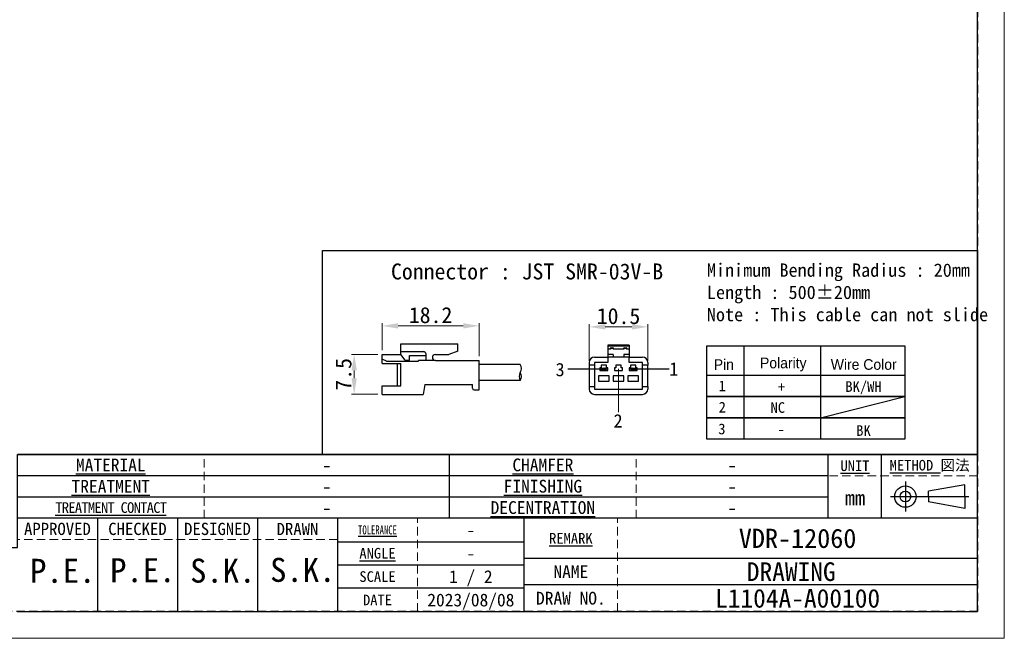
# Model space of a CAD drawing. Header units: millimetres. Extents: x -201 to 202, y 143 to 428.
# Tile 2 of 33: x 17 to 202, y 143 to 259. Entities that reach past the tile are written whole.
import ezdxf
from ezdxf.enums import TextEntityAlignment as Align

# ---------------------------------------------------------------- set-up
doc = ezdxf.new("R2010")
doc.units = ezdxf.units.MM
doc.header["$LTSCALE"] = 0.25
doc.linetypes.add('HIDDEN', pattern=[9.525, 6.35, -3.175])
doc.layers.add('CABLE 3P', color=7, linetype='Continuous')
doc.layers.add('FORM', color=7, linetype='Continuous')
doc.layers.add('DIMENSION', color=6, linetype='Continuous', lineweight=9)
doc.layers.add('TXT1', color=5, linetype='Continuous', lineweight=15)
doc.layers.add('EMPTY LINE', color=252, linetype='Continuous', lineweight=0, plot=False)
doc.styles.add('(TNK)aSS', font='txt', dxfattribs={"width": 0.75, "oblique": 15, "height": 3.5})
doc.styles.get("Standard").update_dxf_attribs({"font": 'arial.ttf'})
doc.styles.add('takachi1', font='msgothic.ttc', dxfattribs={"height": 2.5})
doc.styles.add('VS Standard', font='msgothic.ttc', dxfattribs={"height": 3})
doc.styles.add('VS Standard(小)', font='txt', dxfattribs={"height": 2.4})
doc.dimstyles.new('TMIZO', dxfattribs={"dimscale": 0, "dimtxt": 3.5, "dimasz": 3, "dimexe": 0.5, "dimexo": 0.8, "dimgap": 0.5, "dimtad": 3, "dimtoh": 1, "dimdec": 1, "dimrnd": 0.005, "dimdsep": 46, "dimtxsty": '(TNK)aSS', "dimcen": 0, "dimclrd": 5, "dimclre": 5, "dimclrt": 5, "dimaunit": 1, "dimadec": 0, "dimazin": 2, "dimtfac": 1, "dimtdec": 1, "dimtmove": 0, "dimatfit": 3, "dimfxl": 1, "dimtzin": 0, "dimlwd": -1, "dimlwe": -1, "dimarcsym": 0})

# ---------------------------------------------------------------- blocks, each defined once
blk = doc.blocks.new('表題欄金物用_ver2.0.0')
at = {"layer": 'FORM', "color": 0}
for p, q in [((-11, 40.5), (-191, 40.5)), ((-110, 28.49), (-110, 40.5)), ((-39, 28.49), (-39, 40.49)), ((-29, 28.49), (-29, 40.49)), ((-11, 28.5), (-11, 40.5)), ((-39, 36.5), (-191, 36.5)), ((-24.54, 35.38), (-24.54, 29.78)), ((-13.42, 34.8), (-20.21, 33.59)), ((-20.21, 32.58), (-20.21, 33.59)), ((-13.42, 32.58), (-13.42, 34.8)), ((-39, 32.5), (-191, 32.5)), ((-27.34, 32.58), (-12.62, 32.58)), ((-20.21, 32.58), (-20.21, 31.57)), ((-13.42, 30.35), (-20.21, 31.57)), ((-13.42, 32.58), (-13.42, 30.35)), ((-11, 28.5), (-191, 28.5)), ((-176, 28.5), (-176, 11)), ((-161, 28.5), (-161, 11)), ((-146, 28.5), (-146, 11)), ((-131, 28.5), (-131, 11)), ((-96, 11), (-96, 28.5)), ((-11, 11), (-11, 28.5)), ((-131, 24.12), (-96, 24.12)), ((-96, 21), (-11, 21)), ((-131, 19.75), (-96, 19.75)), ((-96, 15.38), (-131, 15.38)), ((-11, 16), (-96, 16)), ((-191, 11), (-11, 11))]:
    blk.add_line(p, q, dxfattribs=at)
at = {"layer": 'FORM', "color": 0, "linetype": 'HIDDEN', "lineweight": 9}
for p, q in [((-156, 28.49), (-156, 40.49)), ((-75, 28.49), (-75, 40.49)), ((-11, 36.5), (-39, 36.5)), ((-116, 11), (-116, 28.5)), ((-78.5, 11), (-78.5, 28.5)), ((-131, 24.5), (-191, 24.5))]:
    blk.add_line(p, q, dxfattribs=at)
at = {"layer": 'FORM', "color": 0}
for radius in [2, 1]:
    blk.add_circle((-24.54, 32.58), radius, dxfattribs=at)
at = {"layer": 'FORM', "color": 0, "attachment_point": 5}
for s, insert, char_height, width, style in [('{\\LMATERIAL}', (-173.5, 38.5), 2.4, 36.5, 'VS Standard(小)'), ('{\\LCHAMFER}   ', (-92.5, 38.5), 2.4, 35, 'VS Standard(小)'), ('{\\LUNIT}', (-34, 38.35), 2, 20, 'VS Standard'), ('{\\LMETHOD} 図法', (-20, 38.35), 2, 20, 'VS Standard'), ('{\\LTREATMENT}', (-173.5, 34.5), 2.4, 36.5, 'VS Standard(小)'), ('{\\LFINISHING}', (-92.5, 34.5), 2.4, 35, 'VS Standard(小)'), ('mm', (-34, 32.35), 2.8, 20, 'VS Standard'), ('{\\T0.9;\\LTREATMENT CONTACT}', (-173.5, 30.5), 2, 36.5, 'VS Standard(小)'), ('{\\LDECENTRATION} ', (-92.5, 30.5), 2.4, 35, 'VS Standard(小)'), ('{\\fＭＳ ゴシック|b0|i0|c128|p49;APPROVED}', (-183.5, 26.5), 2.3, 15, 'VS Standard'), ('{\\fＭＳ ゴシック|b0|i0|c128|p49;CHECKED}', (-168.5, 26.5), 2.3, 15, 'VS Standard'), ('{\\fＭＳ ゴシック|b0|i0|c128|p49;DESIGNED}', (-153.5, 26.5), 2.3, 15, 'VS Standard'), ('{\\fＭＳ ゴシック|b0|i0|c128|p49;DRAWN}', (-138.5, 26.5), 2.3, 15, 'VS Standard'), ('{\\W0.7;\\LTOLERANCE\\l }', (-123.5, 26.31), 1.7, 20, 'VS Standard(小)'), ('{\\LANGLE}', (-123.5, 21.94), 2, 14.9784, 'VS Standard(小)'), ('SCALE', (-123.5, 17.56), 2, 15, 'VS Standard(小)'), ('{\\fＭＳ ゴシック|b0|i0|c128|p49;NAME}', (-87.25, 18.5), 2.4, 15, 'VS Standard(小)'), ('{\\fＭＳ ゴシック|b0|i0|c128|p49;DRAW NO.}', (-87.25, 13.5), 2.4, 15, 'VS Standard(小)'), ('{\\fＭＳ ゴシック|b0|i0|c128|p49;DATE}', (-123.5, 13.19), 2, 15, 'VS Standard(小)')]:
    blk.add_mtext(s, dxfattribs=dict(at, insert=insert, char_height=char_height, width=width, style=style))
at = {"layer": 'FORM', "color": 0, "insert": (-87.25, 24.75), "char_height": 2, "width": 16, "attachment_point": 5, "line_spacing_factor": 0.8, "style": 'VS Standard'}
blk.add_mtext('\\pxsm0.9;{\\LREMARK}   ', dxfattribs=at)
at = {"layer": 'FORM', "color": 0}
for tag, height, style, p in [('材料', 2.8, 'VS Standard', (-133, 38.5)), ('一般面取', 2.8, 'VS Standard', (-57, 38.5)), ('処理', 2.8, 'VS Standard', (-133, 34.5)), ('仕上', 2.8, 'VS Standard', (-57, 34.5)), ('処理接点', 2.8, 'VS Standard', (-133, 30.5)), ('偏芯', 2.8, 'VS Standard', (-57, 30.5)), ('一般公差', 2.4, 'VS Standard(小)', (-106, 26.31)), ('適用（機種名）', 3.6, 'VS Standard', (-44.75, 24.75)), ('角度', 2.4, 'VS Standard(小)', (-106, 21.94)), ('SCALE', 2.4, 'VS Standard(小)', (-106, 17.56)), ('NAME', 3.5, 'VS Standard', (-44.75, 18.5)), ('DRAW_NO.', 3.5, 'VS Standard', (-44.75, 13.5)), ('DATE', 2.4, 'VS Standard(小)', (-106, 13.19))]:
    blk.add_attdef(tag, text='', height=height, dxfattribs=dict(at, style=style)).set_placement(p, align=Align.MIDDLE_CENTER)
at = {"layer": 'FORM', "color": 0, "style": 'VS Standard'}
for tag, p in [('APPROVED', (-182.5, 15.06)), ('CHECKED', (-167.5, 15.18)), ('DESIGNED', (-152.5, 15.09)), ('DRAWN', (-137.5, 15.23))]:
    blk.add_attdef(tag, text='', height=4.5, dxfattribs=at).set_placement(p, align=Align.BOTTOM_CENTER)
blk = doc.blocks.new('*D84')
at = {"layer": 'Defpoints', "color": 0}
for p in [(134.68, 201.16), (123.68, 193.99), (134.68, 193.99)]:
    blk.add_point(p, dxfattribs=at)
at = {"layer": 'DIMENSION', "color": 0}
for p, q in [((123.68, 194.79), (123.68, 201.66)), ((134.68, 194.79), (134.68, 201.66)), ((126.68, 201.16), (131.68, 201.16))]:
    blk.add_line(p, q, dxfattribs=at)
for points in [[(126.68, 201.66), (126.68, 200.66), (123.68, 201.16)], [(131.68, 200.66), (131.68, 201.66), (134.68, 201.16)]]:
    blk.add_solid(points, dxfattribs=at)
at = {"layer": 'DIMENSION', "color": 0, "insert": (129.18, 203.16), "char_height": 3, "attachment_point": 5, "style": 'VS Standard'}
blk.add_mtext('10.5', dxfattribs=at)
blk = doc.blocks.new('*D85')
at = {"layer": 'Defpoints', "color": 0}
for p in [(84.85, 196), (79.63, 188.51), (84.87, 188.51)]:
    blk.add_point(p, dxfattribs=at)
at = {"layer": 'DIMENSION', "color": 0}
for p, q in [((84.05, 196), (79.13, 196)), ((79.63, 193), (79.63, 191.51)), ((84.07, 188.51), (79.13, 188.51))]:
    blk.add_line(p, q, dxfattribs=at)
for points in [[(80.13, 193), (79.13, 193), (79.63, 196)], [(79.13, 191.51), (80.13, 191.51), (79.63, 188.51)]]:
    blk.add_solid(points, dxfattribs=at)
at = {"layer": 'DIMENSION', "color": 0, "insert": (77.63, 192.25), "char_height": 3, "attachment_point": 5, "rotation": 90, "style": 'VS Standard'}
blk.add_mtext('7.5', dxfattribs=at)
blk = doc.blocks.new('*D86')
at = {"layer": 'Defpoints', "color": 0}
for p in [(103.06, 201.34), (84.85, 195.98), (103.06, 194.86)]:
    blk.add_point(p, dxfattribs=at)
at = {"layer": 'DIMENSION', "color": 0}
for p, q in [((84.85, 196.78), (84.85, 201.84)), ((87.85, 201.34), (100.06, 201.34)), ((103.06, 195.66), (103.06, 201.84))]:
    blk.add_line(p, q, dxfattribs=at)
for points in [[(87.85, 201.84), (87.85, 200.84), (84.85, 201.34)], [(100.06, 200.84), (100.06, 201.84), (103.06, 201.34)]]:
    blk.add_solid(points, dxfattribs=at)
at = {"layer": 'DIMENSION', "color": 0, "insert": (93.95, 203.34), "char_height": 3, "attachment_point": 5, "style": 'VS Standard'}
blk.add_mtext('18.2', dxfattribs=at)

msp = doc.modelspace()

# ---------------------------------------------------------------- linework, layer by layer
at = {"layer": 'CABLE 3P'}
for p, q in [((88.3742, 197.9786), (99.0742, 197.9786)), ((88.3742, 195.9786), (88.3742, 197.9786)), ((88.3742, 197.9786), (99.0742, 197.9786)), ((88.3742, 195.9786), (88.3742, 197.9786)), ((99.0742, 196.5832), (99.0742, 197.9786)), ((131.1842, 197.7381), (127.1842, 197.7381)), ((127.1842, 197.7381), (127.1842, 197.5089)), ((131.1842, 197.5089), (127.1842, 197.5089)), ((127.1842, 197.5089), (127.1842, 196.9881)), ((131.1842, 197.7381), (131.1842, 197.5089)), ((131.1842, 197.5089), (131.1842, 196.9881)), ((84.851, 194.2916), (84.851, 195.9786)), ((84.851, 195.9786), (88.3742, 195.9786)), ((84.851, 194.2916), (84.851, 195.9786)), ((84.851, 195.9786), (88.3742, 195.9786)), ((88.3742, 196.5079), (92.6074, 196.5079)), ((88.3742, 196.5079), (92.6074, 196.5079)), ((89.2077, 194.9259), (88.3742, 195.9786)), ((89.2077, 194.9259), (88.3742, 195.9786)), ((89.9722, 194.9259), (89.9722, 195.7978)), ((89.9722, 195.7978), (93.0974, 195.7978)), ((89.9722, 194.9259), (89.9722, 195.7978)), ((89.9722, 195.7978), (93.0974, 195.7978)), ((93.0974, 194.8505), (93.0974, 196.0045)), ((93.0974, 194.8505), (93.0974, 196.0045)), ((94.8476, 195.9786), (97.3459, 195.9786)), ((94.8476, 195.9786), (97.3459, 195.9786)), ((99.0742, 196.5832), (97.3459, 195.9786)), ((99.0742, 196.5832), (97.3459, 195.9786)), ((127.6842, 196.9881), (127.1842, 196.9881)), ((127.1842, 196.9881), (127.1842, 195.9881)), ((128.1842, 195.9881), (127.1842, 195.9881)), ((127.1842, 195.9881), (127.1842, 195.4881)), ((127.5842, 196.9881), (127.5842, 196.9972)), ((127.7842, 197.1881), (127.6842, 197.0881)), ((127.6842, 197.0881), (127.6842, 196.9881)), ((128.1842, 197.0881), (127.6842, 197.0881)), ((127.7842, 197.1972), (127.7842, 197.1881)), ((127.7842, 197.1972), (128.0842, 197.1972)), ((127.7842, 197.1881), (128.0842, 197.1881)), ((128.0842, 197.1972), (128.0842, 197.1881)), ((128.0842, 197.1881), (128.1842, 197.0881)), ((128.1842, 197.0881), (128.1842, 196.9881)), ((130.1842, 196.9881), (128.1842, 196.9881)), ((128.1842, 195.9881), (128.1842, 195.4881)), ((128.2842, 196.9972), (128.2842, 196.9881)), ((130.0842, 196.9881), (130.0842, 196.9972)), ((130.2842, 197.1881), (130.1842, 197.0881)), ((130.1842, 197.0881), (130.1842, 196.9881)), ((130.6842, 197.0881), (130.1842, 197.0881)), ((131.1842, 195.9881), (130.1842, 195.9881)), ((130.1842, 195.9881), (130.1842, 195.4881)), ((130.2842, 197.1972), (130.2842, 197.1881)), ((130.2842, 197.1972), (130.5842, 197.1972)), ((130.2842, 197.1881), (130.5842, 197.1881)), ((130.5842, 197.1972), (130.5842, 197.1881)), ((130.5842, 197.1881), (130.6842, 197.0881)), ((130.6842, 197.0881), (130.6842, 196.9881)), ((131.1842, 196.9881), (130.6842, 196.9881)), ((130.7842, 196.9972), (130.7842, 196.9881)), ((131.1842, 196.9881), (131.1842, 195.9881)), ((131.1842, 195.9881), (131.1842, 195.4881)), ((85.6899, 194.7015), (84.851, 195.0927)), ((85.6899, 194.7015), (84.851, 195.0927)), ((84.851, 194.2916), (88.3742, 194.2916)), ((84.851, 194.2916), (88.3742, 194.2916)), ((85.6899, 194.7015), (91.711, 194.7015)), ((85.6899, 194.7015), (91.711, 194.7015)), ((87.7218, 190.0996), (87.7218, 194.2916)), ((87.7218, 190.0996), (87.7218, 194.2916)), ((88.3742, 190.0996), (88.3742, 194.2916)), ((88.3742, 190.0996), (88.3742, 194.2916)), ((89.2077, 194.9259), (89.9722, 194.9259)), ((89.2077, 194.9259), (89.9722, 194.9259)), ((94.8476, 194.8505), (91.711, 194.8505)), ((91.711, 194.7015), (91.711, 194.8505)), ((94.8476, 194.8505), (91.711, 194.8505)), ((91.711, 194.7015), (91.711, 194.8505)), ((94.8476, 194.8505), (103.051, 194.8505)), ((94.8476, 194.8505), (103.051, 194.8505)), ((103.051, 189.3505), (103.051, 194.8505)), ((103.051, 189.3505), (103.051, 194.8505)), ((110.7651, 194.1005), (103.051, 194.1005)), ((123.6842, 194.4881), (123.6842, 193.9881)), ((124.6842, 193.9881), (123.6842, 193.9881)), ((123.6842, 193.9881), (123.6842, 189.9881)), ((124.6842, 195.4881), (127.1842, 195.4881)), ((124.6842, 194.4881), (124.6842, 193.9881)), ((127.1842, 194.4881), (124.6842, 194.4881)), ((124.6842, 193.9881), (124.6842, 189.9881)), ((126.9342, 193.9881), (125.9342, 193.9881)), ((125.9342, 193.9881), (125.9342, 193.4881)), ((126.9342, 193.4881), (126.9342, 193.9881)), ((127.1842, 195.4881), (127.1842, 194.4881)), ((128.1842, 195.4881), (127.1842, 195.4881)), ((130.1842, 195.4881), (128.1842, 195.4881)), ((128.6842, 193.9881), (128.6842, 193.4881)), ((129.6842, 193.9881), (128.6842, 193.9881)), ((129.6842, 193.4881), (129.6842, 193.9881)), ((131.1842, 195.4881), (130.1842, 195.4881)), ((131.1842, 194.4881), (131.1842, 195.4881)), ((131.1842, 195.4881), (133.6842, 195.4881)), ((133.6842, 194.4881), (131.1842, 194.4881)), ((132.4342, 193.9881), (131.4342, 193.9881)), ((131.4342, 193.9881), (131.4342, 193.4881)), ((132.4342, 193.4881), (132.4342, 193.9881)), ((133.6842, 193.9881), (133.6842, 194.4881)), ((134.6842, 193.9881), (133.6842, 193.9881)), ((133.6842, 189.9881), (133.6842, 193.9881)), ((134.6842, 194.4881), (134.6842, 193.9881)), ((134.6842, 189.9881), (134.6842, 193.9881)), ((127.4342, 191.9881), (125.4342, 191.9881)), ((125.4342, 191.9881), (125.4342, 190.9881)), ((125.9342, 193.4881), (125.6842, 193.4881)), ((125.6842, 193.4881), (125.6842, 192.9881)), ((125.6842, 192.9881), (127.1842, 192.9881)), ((125.8092, 193.0381), (125.8092, 193.4381)), ((125.8092, 193.4381), (126.2842, 193.4381)), ((126.2842, 193.0381), (125.8092, 193.0381)), ((126.2842, 193.4381), (126.1842, 193.3381)), ((126.3842, 193.3381), (126.1842, 193.3381)), ((126.1842, 193.1381), (126.1842, 193.3381)), ((126.1842, 193.1381), (126.3842, 193.1381)), ((126.1842, 193.1381), (126.2842, 193.0381)), ((126.2842, 193.4381), (126.4342, 193.4381)), ((126.4342, 193.0381), (126.2842, 193.0381)), ((126.4342, 193.4144), (126.3842, 193.3381)), ((126.3842, 193.3381), (126.3842, 193.1381)), ((126.3842, 193.1381), (126.4342, 193.0618)), ((126.4342, 193.4381), (126.4342, 193.4144)), ((126.4342, 193.4381), (126.5842, 193.4381)), ((126.4842, 193.3381), (126.4342, 193.4144)), ((126.4342, 193.0618), (126.4842, 193.1381)), ((126.4342, 193.0618), (126.4342, 193.0381)), ((126.5842, 193.0381), (126.4342, 193.0381)), ((126.4842, 193.1381), (126.4842, 193.3381)), ((126.6842, 193.3381), (126.4842, 193.3381)), ((126.4842, 193.1381), (126.6842, 193.1381)), ((126.6842, 193.3381), (126.5842, 193.4381)), ((126.5842, 193.4381), (127.0592, 193.4381)), ((126.5842, 193.0381), (126.6842, 193.1381)), ((127.0592, 193.0381), (126.5842, 193.0381)), ((126.6842, 193.3381), (126.6842, 193.1381)), ((127.1842, 193.4881), (126.9342, 193.4881)), ((127.0592, 193.4381), (127.0592, 193.0381)), ((127.1842, 192.9881), (127.1842, 193.4881)), ((127.4342, 190.9881), (127.4342, 191.9881)), ((130.1842, 191.9881), (128.1842, 191.9881)), ((128.1842, 191.9881), (128.1842, 190.9881)), ((128.4342, 193.4881), (128.4342, 192.9881)), ((128.6842, 193.4881), (128.4342, 193.4881)), ((128.4342, 192.9881), (129.9342, 192.9881)), ((129.9342, 193.4881), (129.6842, 193.4881)), ((129.9342, 192.9881), (129.9342, 193.4881)), ((130.1842, 190.9881), (130.1842, 191.9881)), ((130.9342, 191.9881), (130.9342, 190.9881)), ((132.9342, 191.9881), (130.9342, 191.9881)), ((131.4342, 193.4881), (131.1842, 193.4881)), ((131.1842, 193.4881), (131.1842, 192.9881)), ((131.1842, 192.9881), (132.6842, 192.9881)), ((131.3092, 193.0381), (131.3092, 193.4381)), ((131.3092, 193.4381), (131.7842, 193.4381)), ((131.7842, 193.0381), (131.3092, 193.0381)), ((131.7842, 193.4381), (131.6842, 193.3381)), ((131.8842, 193.3381), (131.6842, 193.3381)), ((131.6842, 193.1381), (131.6842, 193.3381)), ((131.6842, 193.1381), (131.8842, 193.1381)), ((131.6842, 193.1381), (131.7842, 193.0381)), ((131.7842, 193.4381), (131.9342, 193.4381)), ((131.9342, 193.0381), (131.7842, 193.0381)), ((131.9342, 193.4144), (131.8842, 193.3381)), ((131.8842, 193.3381), (131.8842, 193.1381)), ((131.8842, 193.1381), (131.9342, 193.0618)), ((131.9342, 193.4381), (131.9342, 193.4144)), ((131.9342, 193.4381), (132.0842, 193.4381)), ((131.9842, 193.3381), (131.9342, 193.4144)), ((131.9342, 193.0618), (131.9842, 193.1381)), ((131.9342, 193.0618), (131.9342, 193.0381)), ((132.0842, 193.0381), (131.9342, 193.0381)), ((131.9842, 193.1381), (131.9842, 193.3381)), ((132.1842, 193.3381), (131.9842, 193.3381)), ((131.9842, 193.1381), (132.1842, 193.1381)), ((132.1842, 193.3381), (132.0842, 193.4381)), ((132.0842, 193.4381), (132.5592, 193.4381)), ((132.0842, 193.0381), (132.1842, 193.1381)), ((132.5592, 193.0381), (132.0842, 193.0381)), ((132.1842, 193.3381), (132.1842, 193.1381)), ((132.6842, 193.4881), (132.4342, 193.4881)), ((132.5592, 193.4381), (132.5592, 193.0381)), ((132.6842, 192.9881), (132.6842, 193.4881)), ((132.9342, 190.9881), (132.9342, 191.9881)), ((92.851, 190.3505), (92.551, 188.4786)), ((92.851, 190.3505), (101.7959, 190.3505)), ((92.851, 190.3505), (101.7959, 190.3505)), ((101.7959, 189.6505), (101.7959, 190.3505)), ((101.7959, 189.6505), (101.7959, 190.3505)), ((110.7651, 191.1005), (103.051, 191.1005)), ((125.4342, 190.9881), (127.4342, 190.9881)), ((128.1842, 190.9881), (130.1842, 190.9881)), ((130.9342, 190.9881), (132.9342, 190.9881)), ((84.851, 188.4786), (84.851, 190.0996)), ((84.851, 190.0996), (88.3742, 190.0996)), ((84.851, 188.4786), (84.851, 190.0996)), ((84.851, 190.0996), (88.3742, 190.0996)), ((84.851, 188.4786), (92.551, 188.4786)), ((84.851, 188.4786), (92.551, 188.4786)), ((102.0959, 189.3505), (103.051, 189.3505)), ((102.0959, 189.3505), (103.051, 189.3505)), ((123.6842, 189.9881), (124.6842, 189.9881)), ((123.6842, 189.9881), (123.6842, 189.4881)), ((124.6842, 189.9881), (124.6842, 189.4881)), ((124.6842, 189.4881), (133.6842, 189.4881)), ((124.6842, 188.4881), (133.6842, 188.4881)), ((133.6842, 189.9881), (134.6842, 189.9881)), ((133.6842, 189.4881), (133.6842, 189.9881)), ((134.6842, 189.9881), (134.6842, 189.4881))]:
    msp.add_line(p, q, dxfattribs=at)
at = {"layer": 'CABLE 3P', "color": 5}
for p, q in [((126.3144, 193.2381), (119.6761, 193.2381)), ((138.6881, 193.2381), (132.0498, 193.2381))]:
    msp.add_line(p, q, dxfattribs=at)
at = {"layer": 'CABLE 3P'}
for centre, radius, start, end in [((92.5939, 196.0045), 0.5035, 0, 91.535232), ((92.5939, 196.0045), 0.5035, 0, 91.535232), ((94.8476, 195.4146), 0.5641, 90, 270), ((94.8476, 195.4146), 0.5641, 90, 270), ((127.7842, 196.9972), 0.2, 90, 180), ((127.5886, 197.0928), 0.0958, 267.402573, 357.142919), ((128.0842, 196.9972), 0.2, 0, 90), ((128.2799, 197.0928), 0.0958, 182.857163, 272.597478), ((130.2842, 196.9972), 0.2, 90, 180), ((130.0886, 197.0928), 0.0958, 267.402651, 357.142841), ((130.5842, 196.9972), 0.2, 0, 90), ((130.7799, 197.0928), 0.0958, 182.857274, 272.597233), ((109.5651, 193.3505), 1.4151, 327.994617, 32.005383), ((124.6842, 194.4881), 1, 90, 180), ((133.6842, 194.4881), 1, 0, 90), ((111.9651, 191.8505), 1.4151, 147.994617, 212.005383), ((109.5651, 191.8505), 1.4151, 327.994617, 32.005383), ((102.0959, 189.6505), 0.3, 180, 270), ((102.0959, 189.6505), 0.3, 180, 270), ((124.6842, 189.4881), 1, 180, 270), ((133.6842, 189.4881), 1, 270, 0)]:
    msp.add_arc(centre, radius, start, end, dxfattribs=at)
at = {"layer": 'DIMENSION', "color": 5}
msp.add_line((129.1569, 193.2711), (129.1569, 185.1552), dxfattribs=at)
at = {"layer": 'EMPTY LINE'}
for p, q in [((201.5, 142.75), (201.5, 427.75)), ((-201.5, 142.75), (201.5, 142.75))]:
    msp.add_line(p, q, dxfattribs=at)
at = {"layer": 'FORM'}
for p, q in [((145.7445, 197.6145), (182.8359, 197.6145)), ((145.7445, 192.0883), (145.7445, 197.6145)), ((152.6812, 197.6145), (152.6812, 180.0883)), ((167.0331, 197.6145), (167.0331, 180.0883)), ((182.8359, 197.6145), (182.8359, 180.0883)), ((167.0331, 184.0883), (182.8359, 188.0883))]:
    msp.add_line(p, q, dxfattribs=at)
at = {"layer": 'FORM', "linetype": 'HIDDEN'}
msp.add_lwpolyline([(-196.5, 422.75), (196.5, 422.75), (196.5, 147.75), (-196.5, 147.75)], close=True, dxfattribs=at)
at = {"layer": 'FORM'}
for points in [[(-196.5, 422.75), (-196.5, 147.75), (-78.5, 147.75), (-78.5, 159.75), (16.5, 159.75), (16.5, 177.25), (196.5, 177.25), (196.5, 422.75), (-196.5, 422.75)], [(73.6918, 215.458), (196.5, 215.458), (196.5, 177.25), (73.6918, 177.25)]]:
    msp.add_lwpolyline(points, close=True, dxfattribs=at)
for points in [[(182.8359, 188.0883), (145.7445, 188.0883), (145.7445, 192.0883), (182.8359, 192.0883)], [(182.8359, 184.0883), (145.7445, 184.0883), (145.7445, 188.0883), (182.8359, 188.0883)], [(182.8359, 180.0883), (145.7445, 180.0883), (145.7445, 184.0883), (182.8359, 184.0883)]]:
    msp.add_lwpolyline(points, dxfattribs=at)

# ---------------------------------------------------------------- block references
ref = msp.add_blockref('表題欄金物用_ver2.0.0', (207.5, 136.75), dxfattribs=at)
ref.add_attrib('材料', '-', dxfattribs={"layer": 'EMPTY LINE', "color": 0, "height": 2.8, "style": 'VS Standard'}).set_placement((74.5, 175.25), align=Align.MIDDLE_CENTER)
ref.add_attrib('処理', '-', dxfattribs={"color": 0, "height": 2.8, "style": 'VS Standard'}).set_placement((74.5, 171.25), align=Align.MIDDLE_CENTER)
ref.add_attrib('処理接点', '-', dxfattribs={"color": 0, "height": 2.8, "style": 'VS Standard'}).set_placement((74.5, 167.25), align=Align.MIDDLE_CENTER)
ref.add_attrib('一般面取', '-', dxfattribs={"color": 0, "height": 2.8, "style": 'VS Standard'}).set_placement((150.5, 175.2468), align=Align.MIDDLE_CENTER)
ref.add_attrib('仕上', '-', dxfattribs={"color": 0, "height": 2.8, "style": 'VS Standard'}).set_placement((150.5, 171.2468), align=Align.MIDDLE_CENTER)
ref.add_attrib('偏芯', '-', dxfattribs={"color": 0, "height": 2.8, "style": 'VS Standard'}).set_placement((150.5, 167.2468), align=Align.MIDDLE_CENTER)
ref.add_attrib('一般公差', '-', dxfattribs={"color": 0, "height": 2.4, "style": 'VS Standard(小)'}).set_placement((101.5, 163.0625), align=Align.MIDDLE_CENTER)
ref.add_attrib('角度', '-', dxfattribs={"color": 0, "height": 2.4, "style": 'VS Standard(小)'}).set_placement((101.5, 158.6875), align=Align.MIDDLE_CENTER)
ref.add_attrib('SCALE', '1 / 2', dxfattribs={"color": 0, "height": 2.4, "style": 'VS Standard(小)'}).set_placement((101.5, 154.3125), align=Align.MIDDLE_CENTER)
ref.add_attrib('DATE', '2023/08/08', dxfattribs={"color": 0, "height": 2.4, "style": 'VS Standard(小)'}).set_placement((101.5, 149.9375), align=Align.MIDDLE_CENTER)
ref.add_attrib('適用（機種名）', 'VDR-12060', dxfattribs={"color": 0, "height": 3.6, "style": 'VS Standard'}).set_placement((162.75, 161.5), align=Align.MIDDLE_CENTER)
ref.add_attrib('NAME', 'DRAWING ', dxfattribs={"color": 0, "height": 3.5, "style": 'VS Standard'}).set_placement((162.75, 155.25), align=Align.MIDDLE_CENTER)
ref.add_attrib('DRAW_NO.', 'L1104A-A00100', dxfattribs={"color": 0, "height": 3.5, "style": 'VS Standard'}).set_placement((162.75, 150.25), align=Align.MIDDLE_CENTER)
ref.add_attrib('DESIGNED', 'S.K.', dxfattribs={"color": 0, "height": 4.5, "style": 'VS Standard'}).set_placement((55, 151.8412), align=Align.BOTTOM_CENTER)
ref.add_attrib('DRAWN', 'S.K.', dxfattribs={"color": 0, "height": 4.5, "style": 'VS Standard'}).set_placement((69.9999, 151.985), align=Align.BOTTOM_CENTER)
ref.add_attrib('CHECKED', 'P.E.', dxfattribs={"color": 0, "height": 4.5, "style": 'VS Standard'}).set_placement((40, 151.9272), align=Align.BOTTOM_CENTER)
ref.add_attrib('APPROVED', 'P.E.', dxfattribs={"color": 0, "height": 4.5, "style": 'VS Standard'}).set_placement((25, 151.8117), align=Align.BOTTOM_CENTER)

# ---------------------------------------------------------------- texts
at = {"layer": 'DIMENSION', "color": 5, "style": 'takachi1'}
for s, p in [('3', (117.3825, 191.8971)), ('1', (138.6881, 191.9999)), ('2', (128.2512, 182.2775))]:
    msp.add_text(s, height=2.5, dxfattribs=at).set_placement(p)
at = {"layer": 'TXT1', "color": 5, "style": 'takachi1'}
msp.add_text('NC', height=2, dxfattribs=at).set_placement((157.6796, 185.029))
at = {"layer": 'TXT1', "color": 5, "attachment_point": 1, "style": 'VS Standard'}
for s, insert, char_height, width in [('Connector : JST SMR-03V-B', (86.5299, 213.0457), 3, 49.429299), ('Minimum Bending Radius : 20mm\\PLength : 500%%p20mm\\PNote : This cable can not slide', (145.7445, 213.0457), 2.5, 61.656869)]:
    msp.add_mtext(s, dxfattribs=dict(at, insert=insert, char_height=char_height, width=width))
at = {"layer": 'TXT1', "color": 5, "char_height": 2, "attachment_point": 5}
for s, insert, width in [('\\fMS PGothic|b0|i0|c128|p50;Pin', (148.9244, 194.0883), 8), ('\\fMS PGothic|b0|i0|c128|p50;Polarity', (160.0663, 194.0883), 28), ('\\fMS PGothic|b0|i0|c128|p50;Wire Color', (175.1448, 194.0883), 32), ('\\fＭＳ ゴシック|b0|i0;1', (148.6275, 190.0883), 8), ('\\fMS Gothic|b0|i0|c128|p49;+', (159.7466, 189.8914), 28), ('\\fMS Gothic|b0|i0|c128|p49;BK/WH', (175.1019, 189.7205), 32), ('\\fＭＳ ゴシック|b0|i0;2', (148.6275, 186.0883), 8), ('\\fＭＳ ゴシック|b0|i0;3\\P', (148.5559, 182.0035), 8), ('\\fMS Gothic|b0|i0|c128|p49;-', (159.6584, 181.9428), 28), ('\\fMS Gothic|b0|i0|c128|p49;BK', (175.1019, 181.7205), 32)]:
    msp.add_mtext(s, dxfattribs=dict(at, insert=insert, width=width))

# ---------------------------------------------------------------- dimensions: what is measured, and where the dimension line sits
at = {"layer": 'DIMENSION', "color": 5}
dim = msp.add_linear_dim(base=(103.0551, 201.3366), p1=(84.8527, 195.9814), p2=(103.0551, 194.8557), dimstyle='TMIZO', override={"dimscale": 1, "dimtoh": 0, "dimtxsty": 'VS Standard', "dimclrd": 0, "dimclre": 0, "dimclrt": 0}, dxfattribs=at)
dim.commit()
dim.dimension.update_dxf_attribs({"geometry": '*D86', "text_midpoint": (93.9539, 203.3372)})
dim = msp.add_linear_dim(base=(134.684, 201.1618), p1=(123.6779, 193.9903), p2=(134.684, 193.9913), text='10.5', dimstyle='TMIZO', override={"dimscale": 1, "dimtoh": 0, "dimtxsty": 'VS Standard', "dimclrd": 0, "dimclre": 0, "dimclrt": 0}, dxfattribs=at)
dim.commit()
dim.dimension.update_dxf_attribs({"geometry": '*D84', "text_midpoint": (129.1809, 203.1623)})
dim = msp.add_linear_dim(base=(79.6295, 188.5082), p1=(84.8484, 196.0009), p2=(84.8721, 188.5082), angle=90, dimstyle='TMIZO', override={"dimscale": 1, "dimtoh": 0, "dimtxsty": 'VS Standard', "dimclrd": 0, "dimclre": 0, "dimclrt": 0}, dxfattribs=at)
dim.commit()
dim.dimension.update_dxf_attribs({"geometry": '*D85', "text_midpoint": (77.6289, 192.2546)})

doc.saveas('drawing.dxf')
